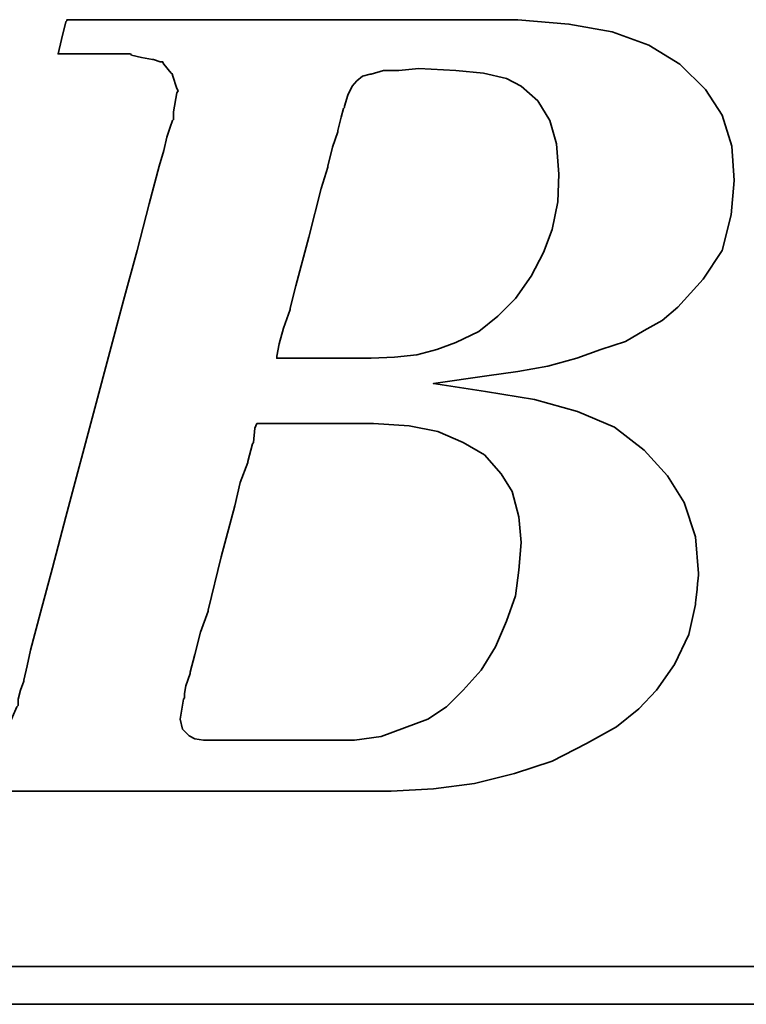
# Model space of a CAD drawing. Header units: millimetres. Extents: x 788 to 1021, y 795 to 904.
# Tile 27 of 44: x 939.73 to 941.99, y 855.96 to 859.02. Entities that reach past the tile are written whole.
import ezdxf

# ---------------------------------------------------------------- set-up
doc = ezdxf.new("R2010")
doc.units = ezdxf.units.MM
doc.header["$LTSCALE"] = 0.1
doc.layers.get('0').update_dxf_attribs({"linetype": 'CONTINUOUS'})
doc.layers.add('layer 1', color=7, linetype='CONTINUOUS')

# ---------------------------------------------------------------- blocks, each defined once
blk = doc.blocks.new('TBI_logo')
at = {"layer": 'layer 1', "color": 1, "lineweight": 35}
for points, knots in [([(-4.7437, -1.0519), (-4.7437, -1.0519), (-4.7665, -1.1038), (-4.7665, -1.1038), (-4.7665, -1.1038), (-4.7665, -1.1038), (-4.7695, -1.1095), (-4.7695, -1.1095), (-4.7695, -1.1095), (-4.7695, -1.1095), (-4.7695, -1.1125), (-4.7695, -1.1125), (-4.7695, -1.1125), (-4.7695, -1.1125), (-4.8037, -1.1467), (-4.8037, -1.1467), (-4.8037, -1.1467), (-4.8037, -1.1467), (-4.8067, -1.1467), (-4.8067, -1.1467), (-4.8067, -1.1467), (-4.8067, -1.1467), (-4.8097, -1.1497), (-4.8097, -1.1497), (-4.8097, -1.1497), (-4.8097, -1.1497), (-4.8559, -1.1728), (-4.8559, -1.1728), (-4.8559, -1.1728), (-4.8559, -1.1728), (-4.8613, -1.1728), (-4.8613, -1.1728), (-4.8613, -1.1728), (-4.8613, -1.1728), (-4.8643, -1.1755), (-4.8643, -1.1755), (-4.8643, -1.1755), (-4.8643, -1.1755), (-4.9165, -1.1815), (-4.9165, -1.1815), (-4.9165, -1.1815), (-4.9165, -1.1815), (-4.9189, -1.1815), (-4.9189, -1.1815), (-4.9189, -1.1815), (-4.9189, -1.1815), (-4.9249, -1.1815), (-4.9249, -1.1815), (-4.9249, -1.1815), (-4.9249, -1.1815), (-4.9423, -1.1815), (-4.9423, -1.1815), (-4.9423, -1.1815), (-4.9423, -1.1815), (-4.9885, -1.1815), (-4.9885, -1.1815), (-4.9885, -1.1815), (-4.9885, -1.1815), (-5.0341, -1.1815), (-5.0341, -1.1815), (-5.0341, -1.1815), (-5.0341, -1.1815), (-5.0401, -1.1815), (-5.0401, -1.1815), (-5.0401, -1.1815), (-5.0401, -1.1815), (-5.0401, -1.1842), (-5.0401, -1.1842), (-5.0401, -1.1842), (-5.0401, -1.1842), (-5.0431, -1.1872), (-5.0431, -1.1872), (-5.0431, -1.1872), (-5.0431, -1.1872), (-5.0545, -1.2301), (-5.0545, -1.2301), (-5.0545, -1.2301), (-5.0545, -1.2301), (-5.0629, -1.2706), (-5.0629, -1.2706), (-5.0629, -1.2706), (-5.0629, -1.2706), (-5.0575, -1.2706), (-5.0575, -1.2706), (-5.0575, -1.2706), (-5.0575, -1.2706), (-5.0341, -1.2706), (-5.0341, -1.2706), (-5.0341, -1.2706), (-5.0341, -1.2706), (-4.9711, -1.2706), (-4.9711, -1.2706), (-4.9711, -1.2706), (-4.9711, -1.2706), (-4.8844, -1.2706), (-4.8844, -1.2706), (-4.8844, -1.2706), (-4.8844, -1.2706), (-4.7869, -1.2706), (-4.7869, -1.2706), (-4.7869, -1.2706), (-4.7869, -1.2706), (-4.6717, -1.2706), (-4.6717, -1.2706), (-4.6717, -1.2706), (-4.6717, -1.2706), (-4.4353, -1.2706), (-4.4353, -1.2706), (-4.4353, -1.2706), (-4.4353, -1.2706), (-4.1935, -1.2706), (-4.1935, -1.2706), (-4.1935, -1.2706), (-4.1935, -1.2706), (-4.0783, -1.2706), (-4.0783, -1.2706), (-4.0783, -1.2706), (-4.0783, -1.2706), (-3.9805, -1.2706), (-3.9805, -1.2706), (-3.9805, -1.2706), (-3.9805, -1.2706), (-3.8941, -1.2706), (-3.8941, -1.2706), (-3.8941, -1.2706), (-3.8941, -1.2706), (-3.8311, -1.2706), (-3.8311, -1.2706), (-3.8311, -1.2706), (-3.8311, -1.2706), (-3.8077, -1.2706), (-3.8077, -1.2706), (-3.8077, -1.2706), (-3.8077, -1.2706), (-3.7903, -1.2706), (-3.7903, -1.2706), (-3.7903, -1.2706), (-3.7903, -1.2706), (-3.7789, -1.2706), (-3.7789, -1.2706), (-3.7789, -1.2706), (-3.7789, -1.2706), (-3.7735, -1.2706), (-3.7735, -1.2706), (-3.7735, -1.2706), (-3.7735, -1.2706), (-3.6637, -1.2649), (-3.6637, -1.2649), (-3.6637, -1.2649), (-3.6637, -1.2649), (-3.5575, -1.2505), (-3.5575, -1.2505), (-3.5575, -1.2505), (-3.5575, -1.2505), (-3.4537, -1.2247), (-3.4537, -1.2247), (-3.4537, -1.2247), (-3.4537, -1.2247), (-3.3559, -1.1929), (-3.3559, -1.1929), (-3.3559, -1.1929), (-3.3559, -1.1929), (-3.2665, -1.1467), (-3.2665, -1.1467), (-3.2665, -1.1467), (-3.2665, -1.1467), (-3.1891, -1.1038), (-3.1891, -1.1038), (-3.1891, -1.1038), (-3.1891, -1.1038), (-3.1315, -1.0576), (-3.1315, -1.0576), (-3.1315, -1.0576), (-3.1315, -1.0576), (-3.0853, -1.0087), (-3.0853, -1.0087), (-3.0853, -1.0087), (-3.0853, -1.0087), (-3.0391, -0.9421), (-3.0391, -0.9421), (-3.0391, -0.9421), (-3.0391, -0.9421), (-3.0019, -0.8647), (-3.0019, -0.8647), (-3.0019, -0.8647), (-3.0019, -0.8647), (-2.9845, -0.7867), (-2.9845, -0.7867), (-2.9845, -0.7867), (-2.9845, -0.7867), (-2.9761, -0.7063), (-2.9761, -0.7063), (-2.9761, -0.7063), (-2.9761, -0.7063), (-2.9845, -0.6115), (-2.9845, -0.6115), (-2.9845, -0.6115), (-2.9845, -0.6115), (-3.0133, -0.5221), (-3.0133, -0.5221), (-3.0133, -0.5221), (-3.0133, -0.5221), (-3.0565, -0.4531), (-3.0565, -0.4531), (-3.0565, -0.4531), (-3.0565, -0.4531), (-3.1171, -0.3865), (-3.1171, -0.3865), (-3.1171, -0.3865), (-3.1171, -0.3865), (-3.1945, -0.3265), (-3.1945, -0.3265), (-3.1945, -0.3265), (-3.1945, -0.3265), (-3.2899, -0.286), (-3.2899, -0.286), (-3.2899, -0.286), (-3.2899, -0.286), (-3.4021, -0.2545), (-3.4021, -0.2545), (-3.4021, -0.2545), (-3.4021, -0.2545), (-3.5287, -0.2341), (-3.5287, -0.2341), (-3.5287, -0.2341), (-3.5287, -0.2341), (-3.6637, -0.2137), (-3.6637, -0.2137), (-3.6637, -0.2137), (-3.6637, -0.2137), (-3.5257, -0.1939), (-3.5257, -0.1939), (-3.5257, -0.1939), (-3.5257, -0.1939), (-3.4453, -0.1825), (-3.4453, -0.1825), (-3.4453, -0.1825), (-3.4453, -0.1825), (-3.3673, -0.1681), (-3.3673, -0.1681), (-3.3673, -0.1681), (-3.3673, -0.1681), (-3.2923, -0.148), (-3.2923, -0.148), (-3.2923, -0.148), (-3.2923, -0.148), (-3.2293, -0.1249), (-3.2293, -0.1249), (-3.2293, -0.1249), (-3.2293, -0.1249), (-3.1657, -0.1045), (-3.1657, -0.1045), (-3.1657, -0.1045), (-3.1657, -0.1045), (-3.1171, -0.0757), (-3.1171, -0.0757), (-3.1171, -0.0757), (-3.1171, -0.0757), (-3.0709, -0.0499), (-3.0709, -0.0499), (-3.0709, -0.0499), (-3.0709, -0.0499), (-3.0304, -0.0151), (-3.0304, -0.0151), (-3.0304, -0.0151), (-3.0304, -0.0151), (-2.9641, 0.0569), (-2.9641, 0.0569), (-2.9641, 0.0569), (-2.9641, 0.0569), (-2.9155, 0.1313), (-2.9155, 0.1313), (-2.9155, 0.1313), (-2.9155, 0.1313), (-2.8921, 0.2237), (-2.8921, 0.2237), (-2.8921, 0.2237), (-2.8921, 0.2237), (-2.8837, 0.3128), (-2.8837, 0.3128), (-2.8837, 0.3128), (-2.8837, 0.3128), (-2.8897, 0.4019), (-2.8897, 0.4019), (-2.8897, 0.4019), (-2.8897, 0.4019), (-2.9155, 0.4829), (-2.9155, 0.4829), (-2.9155, 0.4829), (-2.9155, 0.4829), (-2.9587, 0.5489), (-2.9587, 0.5489), (-2.9587, 0.5489), (-2.9587, 0.5489), (-3.025, 0.6149), (-3.025, 0.6149), (-3.025, 0.6149), (-3.025, 0.6149), (-3.1054, 0.6641), (-3.1054, 0.6641), (-3.1054, 0.6641), (-3.1054, 0.6641), (-3.2005, 0.6989), (-3.2005, 0.6989), (-3.2005, 0.6989), (-3.2005, 0.6989), (-3.3127, 0.7187), (-3.3127, 0.7187), (-3.3127, 0.7187), (-3.3127, 0.7187), (-3.4453, 0.7301), (-3.4453, 0.7301), (-3.4453, 0.7301), (-3.4453, 0.7301), (-3.4567, 0.7301), (-3.4567, 0.7301), (-3.4567, 0.7301), (-3.4567, 0.7301), (-3.4969, 0.7301), (-3.4969, 0.7301), (-3.4969, 0.7301), (-3.4969, 0.7301), (-3.5545, 0.7301), (-3.5545, 0.7301), (-3.5545, 0.7301), (-3.5545, 0.7301), (-3.6295, 0.7301), (-3.6295, 0.7301), (-3.6295, 0.7301), (-3.6295, 0.7301), (-3.7213, 0.7301), (-3.7213, 0.7301), (-3.7213, 0.7301), (-3.7213, 0.7301), (-3.8191, 0.7301), (-3.8191, 0.7301), (-3.8191, 0.7301), (-3.8191, 0.7301), (-4.0384, 0.7301), (-4.0384, 0.7301), (-4.0384, 0.7301), (-4.0384, 0.7301), (-4.2571, 0.7301), (-4.2571, 0.7301), (-4.2571, 0.7301), (-4.2571, 0.7301), (-4.3549, 0.7301), (-4.3549, 0.7301), (-4.3549, 0.7301), (-4.3549, 0.7301), (-4.4467, 0.7301), (-4.4467, 0.7301), (-4.4467, 0.7301), (-4.4467, 0.7301), (-4.5217, 0.7301), (-4.5217, 0.7301), (-4.5217, 0.7301), (-4.5217, 0.7301), (-4.582, 0.7301), (-4.582, 0.7301), (-4.582, 0.7301), (-4.582, 0.7301), (-4.6141, 0.7301), (-4.6141, 0.7301), (-4.6141, 0.7301), (-4.6141, 0.7301), (-4.6141, 0.7274), (-4.6141, 0.7274), (-4.6141, 0.7274), (-4.6141, 0.7274), (-4.6171, 0.7247), (-4.6171, 0.7247), (-4.6171, 0.7247), (-4.6171, 0.7247), (-4.6285, 0.6785), (-4.6285, 0.6785), (-4.6285, 0.6785), (-4.6285, 0.6785), (-4.6369, 0.6413), (-4.6369, 0.6413), (-4.6369, 0.6413), (-4.6369, 0.6413), (-4.5739, 0.6413), (-4.5739, 0.6413), (-4.5739, 0.6413), (-4.5739, 0.6413), (-4.5163, 0.6413), (-4.5163, 0.6413), (-4.5163, 0.6413), (-4.5163, 0.6413), (-4.4986, 0.6413), (-4.4986, 0.6413), (-4.4986, 0.6413), (-4.4986, 0.6413), (-4.4932, 0.6413), (-4.4932, 0.6413), (-4.4932, 0.6413), (-4.4932, 0.6413), (-4.4527, 0.6413), (-4.4527, 0.6413), (-4.4527, 0.6413), (-4.4527, 0.6413), (-4.4497, 0.6413), (-4.4497, 0.6413), (-4.4497, 0.6413), (-4.4497, 0.6413), (-4.4467, 0.638), (-4.4467, 0.638), (-4.4467, 0.638), (-4.4467, 0.638), (-4.4209, 0.6323), (-4.4209, 0.6323), (-4.4209, 0.6323), (-4.4209, 0.6323), (-4.3921, 0.6269), (-4.3921, 0.6269), (-4.3921, 0.6269), (-4.3921, 0.6269), (-4.3897, 0.6269), (-4.3897, 0.6269), (-4.3897, 0.6269), (-4.3897, 0.6269), (-4.3723, 0.6209), (-4.3723, 0.6209), (-4.3723, 0.6209), (-4.3723, 0.6209), (-4.3663, 0.6209), (-4.3663, 0.6209), (-4.3663, 0.6209), (-4.3663, 0.6209), (-4.3633, 0.6149), (-4.3633, 0.6149), (-4.3633, 0.6149), (-4.3633, 0.6149), (-4.3435, 0.5918), (-4.3435, 0.5918), (-4.3435, 0.5918), (-4.3435, 0.5918), (-4.3405, 0.5891), (-4.3405, 0.5891), (-4.3405, 0.5891), (-4.3405, 0.5891), (-4.3405, 0.5861), (-4.3405, 0.5861), (-4.3405, 0.5861), (-4.3405, 0.5861), (-4.3291, 0.5519), (-4.3291, 0.5519), (-4.3291, 0.5519), (-4.3291, 0.5519), (-4.3261, 0.5459), (-4.3261, 0.5459), (-4.3261, 0.5459), (-4.3261, 0.5459), (-4.3291, 0.5405), (-4.3291, 0.5405), (-4.3291, 0.5405), (-4.3291, 0.5405), (-4.3375, 0.4913), (-4.3375, 0.4913), (-4.3375, 0.4913), (-4.3375, 0.4913), (-4.3375, 0.4739), (-4.3375, 0.4739), (-4.3375, 0.4739), (-4.3375, 0.4739), (-4.3375, 0.4709), (-4.3375, 0.4709), (-4.3375, 0.4709), (-4.3375, 0.4709), (-4.3405, 0.4685), (-4.3405, 0.4685), (-4.3405, 0.4685), (-4.3405, 0.4685), (-4.3462, 0.4511), (-4.3462, 0.4511), (-4.3462, 0.4511), (-4.3462, 0.4511), (-4.3549, 0.4253), (-4.3549, 0.4253), (-4.3549, 0.4253), (-4.3549, 0.4253), (-4.3633, 0.3905), (-4.3633, 0.3905), (-4.3633, 0.3905), (-4.3633, 0.3905), (-4.3753, 0.3503), (-4.3753, 0.3503), (-4.3753, 0.3503), (-4.3753, 0.3503), (-4.4011, 0.2522), (-4.4011, 0.2522), (-4.4011, 0.2522), (-4.4011, 0.2522), (-4.4323, 0.1313), (-4.4323, 0.1313), (-4.4323, 0.1313), (-4.4323, 0.1313), (-4.4671, 0.0017), (-4.4671, 0.0017), (-4.4671, 0.0017), (-4.4671, 0.0017), (-4.5421, -0.2776), (-4.5421, -0.2776), (-4.5421, -0.2776), (-4.5421, -0.2776), (-4.6171, -0.5593), (-4.6171, -0.5593), (-4.6171, -0.5593), (-4.6171, -0.5593), (-4.6513, -0.6919), (-4.6513, -0.6919), (-4.6513, -0.6919), (-4.6513, -0.6919), (-4.6831, -0.8071), (-4.6831, -0.8071), (-4.6831, -0.8071), (-4.6831, -0.8071), (-4.7089, -0.9052), (-4.7089, -0.9052), (-4.7089, -0.9052), (-4.7089, -0.9052), (-4.7176, -0.9454), (-4.7176, -0.9454), (-4.7176, -0.9454), (-4.7176, -0.9454), (-4.7263, -0.9826), (-4.7263, -0.9826), (-4.7263, -0.9826), (-4.7263, -0.9826), (-4.7263, -0.9853), (-4.7263, -0.9853), (-4.7263, -0.9853), (-4.7263, -0.9853), (-4.7347, -1.0087), (-4.7347, -1.0087), (-4.7347, -1.0087), (-4.7347, -1.0087), (-4.7407, -1.0318), (-4.7407, -1.0318), (-4.7407, -1.0318), (-4.7407, -1.0318), (-4.7407, -1.0405), (-4.7407, -1.0405), (-4.7407, -1.0405), (-4.7407, -1.0405), (-4.7407, -1.0459), (-4.7407, -1.0459), (-4.7407, -1.0459), (-4.7407, -1.0459), (-4.7407, -1.0489), (-4.7407, -1.0489), (-4.7407, -1.0489), (-4.7407, -1.0489), (-4.7437, -1.0519), (-4.7437, -1.0519)], [0, 0, 0, 0, 0.007194, 0.007194, 0.007194, 0.007194, 0.014388, 0.014388, 0.014388, 0.014388, 0.021583, 0.021583, 0.021583, 0.021583, 0.028777, 0.028777, 0.028777, 0.028777, 0.035971, 0.035971, 0.035971, 0.035971, 0.043165, 0.043165, 0.043165, 0.043165, 0.05036, 0.05036, 0.05036, 0.05036, 0.057554, 0.057554, 0.057554, 0.057554, 0.064748, 0.064748, 0.064748, 0.064748, 0.071942, 0.071942, 0.071942, 0.071942, 0.079137, 0.079137, 0.079137, 0.079137, 0.086331, 0.086331, 0.086331, 0.086331, 0.093525, 0.093525, 0.093525, 0.093525, 0.100719, 0.100719, 0.100719, 0.100719, 0.107914, 0.107914, 0.107914, 0.107914, 0.115108, 0.115108, 0.115108, 0.115108, 0.122302, 0.122302, 0.122302, 0.122302, 0.129496, 0.129496, 0.129496, 0.129496, 0.136691, 0.136691, 0.136691, 0.136691, 0.143885, 0.143885, 0.143885, 0.143885, 0.151079, 0.151079, 0.151079, 0.151079, 0.158273, 0.158273, 0.158273, 0.158273, 0.165468, 0.165468, 0.165468, 0.165468, 0.172662, 0.172662, 0.172662, 0.172662, 0.179856, 0.179856, 0.179856, 0.179856, 0.18705, 0.18705, 0.18705, 0.18705, 0.194245, 0.194245, 0.194245, 0.194245, 0.201439, 0.201439, 0.201439, 0.201439, 0.208633, 0.208633, 0.208633, 0.208633, 0.215827, 0.215827, 0.215827, 0.215827, 0.223022, 0.223022, 0.223022, 0.223022, 0.230216, 0.230216, 0.230216, 0.230216, 0.23741, 0.23741, 0.23741, 0.23741, 0.244604, 0.244604, 0.244604, 0.244604, 0.251799, 0.251799, 0.251799, 0.251799, 0.258993, 0.258993, 0.258993, 0.258993, 0.266187, 0.266187, 0.266187, 0.266187, 0.273381, 0.273381, 0.273381, 0.273381, 0.280576, 0.280576, 0.280576, 0.280576, 0.28777, 0.28777, 0.28777, 0.28777, 0.294964, 0.294964, 0.294964, 0.294964, 0.302158, 0.302158, 0.302158, 0.302158, 0.309353, 0.309353, 0.309353, 0.309353, 0.316547, 0.316547, 0.316547, 0.316547, 0.323741, 0.323741, 0.323741, 0.323741, 0.330935, 0.330935, 0.330935, 0.330935, 0.338129, 0.338129, 0.338129, 0.33813, 0.345324, 0.345324, 0.345324, 0.345324, 0.352518, 0.352518, 0.352518, 0.352518, 0.359712, 0.359712, 0.359712, 0.359712, 0.366906, 0.366906, 0.366906, 0.366906, 0.374101, 0.374101, 0.374101, 0.374101, 0.381295, 0.381295, 0.381295, 0.381295, 0.388489, 0.388489, 0.388489, 0.388489, 0.395683, 0.395683, 0.395683, 0.395683, 0.402878, 0.402878, 0.402878, 0.402878, 0.410072, 0.410072, 0.410072, 0.410072, 0.417266, 0.417266, 0.417266, 0.417266, 0.42446, 0.42446, 0.42446, 0.42446, 0.431655, 0.431655, 0.431655, 0.431655, 0.438849, 0.438849, 0.438849, 0.438849, 0.446043, 0.446043, 0.446043, 0.446043, 0.453237, 0.453237, 0.453237, 0.453237, 0.460432, 0.460432, 0.460432, 0.460432, 0.467626, 0.467626, 0.467626, 0.467626, 0.47482, 0.47482, 0.47482, 0.47482, 0.482014, 0.482014, 0.482014, 0.482014, 0.489209, 0.489209, 0.489209, 0.489209, 0.496403, 0.496403, 0.496403, 0.496403, 0.503597, 0.503597, 0.503597, 0.503597, 0.510791, 0.510791, 0.510791, 0.510791, 0.517986, 0.517986, 0.517986, 0.517986, 0.52518, 0.52518, 0.52518, 0.52518, 0.532374, 0.532374, 0.532374, 0.532374, 0.539568, 0.539568, 0.539568, 0.539568, 0.546763, 0.546763, 0.546763, 0.546763, 0.553957, 0.553957, 0.553957, 0.553957, 0.561151, 0.561151, 0.561151, 0.561151, 0.568345, 0.568345, 0.568345, 0.568345, 0.57554, 0.57554, 0.57554, 0.57554, 0.582734, 0.582734, 0.582734, 0.582734, 0.589928, 0.589928, 0.589928, 0.589928, 0.597122, 0.597122, 0.597122, 0.597122, 0.604317, 0.604317, 0.604317, 0.604317, 0.611511, 0.611511, 0.611511, 0.611511, 0.618705, 0.618705, 0.618705, 0.618705, 0.625899, 0.625899, 0.625899, 0.625899, 0.633094, 0.633094, 0.633094, 0.633094, 0.640288, 0.640288, 0.640288, 0.640288, 0.647482, 0.647482, 0.647482, 0.647482, 0.654676, 0.654676, 0.654676, 0.654676, 0.661871, 0.661871, 0.661871, 0.661871, 0.669065, 0.669065, 0.669065, 0.669065, 0.676259, 0.676259, 0.676259, 0.676259, 0.683453, 0.683453, 0.683453, 0.683453, 0.690647, 0.690647, 0.690647, 0.690647, 0.697842, 0.697842, 0.697842, 0.697842, 0.705036, 0.705036, 0.705036, 0.705036, 0.71223, 0.71223, 0.71223, 0.71223, 0.719424, 0.719424, 0.719424, 0.719424, 0.726619, 0.726619, 0.726619, 0.726619, 0.733813, 0.733813, 0.733813, 0.733813, 0.741007, 0.741007, 0.741007, 0.741007, 0.748201, 0.748201, 0.748201, 0.748201, 0.755396, 0.755396, 0.755396, 0.755396, 0.76259, 0.76259, 0.76259, 0.76259, 0.769784, 0.769784, 0.769784, 0.769784, 0.776978, 0.776978, 0.776978, 0.776978, 0.784173, 0.784173, 0.784173, 0.784173, 0.791367, 0.791367, 0.791367, 0.791367, 0.798561, 0.798561, 0.798561, 0.798561, 0.805755, 0.805755, 0.805755, 0.805755, 0.81295, 0.81295, 0.81295, 0.81295, 0.820144, 0.820144, 0.820144, 0.820144, 0.827338, 0.827338, 0.827338, 0.827338, 0.834532, 0.834532, 0.834532, 0.834532, 0.841727, 0.841727, 0.841727, 0.841727, 0.848921, 0.848921, 0.848921, 0.848921, 0.856115, 0.856115, 0.856115, 0.856115, 0.863309, 0.863309, 0.863309, 0.863309, 0.870504, 0.870504, 0.870504, 0.870504, 0.877698, 0.877698, 0.877698, 0.877698, 0.884892, 0.884892, 0.884892, 0.884892, 0.892086, 0.892086, 0.892086, 0.892086, 0.899281, 0.899281, 0.899281, 0.899281, 0.906475, 0.906475, 0.906475, 0.906475, 0.913669, 0.913669, 0.913669, 0.913669, 0.920863, 0.920863, 0.920863, 0.920863, 0.928058, 0.928058, 0.928058, 0.928058, 0.935252, 0.935252, 0.935252, 0.935252, 0.942446, 0.942446, 0.942446, 0.942446, 0.94964, 0.94964, 0.94964, 0.94964, 0.956835, 0.956835, 0.956835, 0.956835, 0.964029, 0.964029, 0.964029, 0.964029, 0.971223, 0.971223, 0.971223, 0.971223, 0.978417, 0.978417, 0.978417, 0.978417, 0.985612, 0.985612, 0.985612, 0.985612, 0.992806, 0.992806, 0.992806, 0.992806, 1, 1, 1, 1]), ([(-3.8857, 0.5345), (-3.8857, 0.5345), (-3.8941, 0.5057), (-3.8941, 0.5057), (-3.8941, 0.5057), (-3.8941, 0.5057), (-3.8941, 0.5027), (-3.8941, 0.5027), (-3.8941, 0.5027), (-3.8941, 0.5027), (-3.8971, 0.4997), (-3.8971, 0.4997), (-3.8971, 0.4997), (-3.8971, 0.4997), (-3.9031, 0.4769), (-3.9031, 0.4769), (-3.9031, 0.4769), (-3.9031, 0.4769), (-3.9115, 0.4424), (-3.9115, 0.4424), (-3.9115, 0.4424), (-3.9115, 0.4424), (-3.9115, 0.4397), (-3.9115, 0.4397), (-3.9115, 0.4397), (-3.9115, 0.4397), (-3.9259, 0.3995), (-3.9259, 0.3995), (-3.9259, 0.3995), (-3.9259, 0.3995), (-3.9376, 0.3503), (-3.9376, 0.3503), (-3.9376, 0.3503), (-3.9376, 0.3503), (-3.9376, 0.3473), (-3.9376, 0.3473), (-3.9376, 0.3473), (-3.9376, 0.3473), (-3.9547, 0.2927), (-3.9547, 0.2927), (-3.9547, 0.2927), (-3.9547, 0.2927), (-3.9865, 0.1661), (-3.9865, 0.1661), (-3.9865, 0.1661), (-3.9865, 0.1661), (-4.0207, 0.0395), (-4.0207, 0.0395), (-4.0207, 0.0395), (-4.0207, 0.0395), (-4.0351, -0.0181), (-4.0351, -0.0181), (-4.0351, -0.0181), (-4.0351, -0.0181), (-4.0351, -0.0211), (-4.0351, -0.0211), (-4.0351, -0.0211), (-4.0351, -0.0211), (-4.0525, -0.0703), (-4.0525, -0.0703), (-4.0525, -0.0703), (-4.0525, -0.0703), (-4.0639, -0.1105), (-4.0639, -0.1105), (-4.0639, -0.1105), (-4.0639, -0.1105), (-4.0699, -0.1423), (-4.0699, -0.1423), (-4.0699, -0.1423), (-4.0699, -0.1423), (-4.0699, -0.148), (-4.0699, -0.148), (-4.0699, -0.148), (-4.0699, -0.148), (-4.0555, -0.148), (-4.0555, -0.148), (-4.0555, -0.148), (-4.0555, -0.148), (-4.0093, -0.148), (-4.0093, -0.148), (-4.0093, -0.148), (-4.0093, -0.148), (-3.9577, -0.148), (-3.9577, -0.148), (-3.9577, -0.148), (-3.9577, -0.148), (-3.9055, -0.148), (-3.9055, -0.148), (-3.9055, -0.148), (-3.9055, -0.148), (-3.8653, -0.148), (-3.8653, -0.148), (-3.8653, -0.148), (-3.8653, -0.148), (-3.8365, -0.148), (-3.8365, -0.148), (-3.8365, -0.148), (-3.8365, -0.148), (-3.8251, -0.148), (-3.8251, -0.148), (-3.8251, -0.148), (-3.8251, -0.148), (-3.7645, -0.145), (-3.7645, -0.145), (-3.7645, -0.145), (-3.7645, -0.145), (-3.7069, -0.139), (-3.7069, -0.139), (-3.7069, -0.139), (-3.7069, -0.139), (-3.6553, -0.1249), (-3.6553, -0.1249), (-3.6553, -0.1249), (-3.6553, -0.1249), (-3.6061, -0.1075), (-3.6061, -0.1075), (-3.6061, -0.1075), (-3.6061, -0.1075), (-3.5461, -0.0787), (-3.5461, -0.0787), (-3.5461, -0.0787), (-3.5461, -0.0787), (-3.4969, -0.0385), (-3.4969, -0.0385), (-3.4969, -0.0385), (-3.4969, -0.0385), (-3.4507, 0.0074), (-3.4507, 0.0074), (-3.4507, 0.0074), (-3.4507, 0.0074), (-3.4105, 0.0653), (-3.4105, 0.0653), (-3.4105, 0.0653), (-3.4105, 0.0653), (-3.3787, 0.1259), (-3.3787, 0.1259), (-3.3787, 0.1259), (-3.3787, 0.1259), (-3.3559, 0.1859), (-3.3559, 0.1859), (-3.3559, 0.1859), (-3.3559, 0.1859), (-3.3415, 0.2579), (-3.3415, 0.2579), (-3.3415, 0.2579), (-3.3415, 0.2579), (-3.3385, 0.3299), (-3.3385, 0.3299), (-3.3385, 0.3299), (-3.3385, 0.3299), (-3.3445, 0.4079), (-3.3445, 0.4079), (-3.3445, 0.4079), (-3.3445, 0.4079), (-3.3619, 0.4685), (-3.3619, 0.4685), (-3.3619, 0.4685), (-3.3619, 0.4685), (-3.3931, 0.5201), (-3.3931, 0.5201), (-3.3931, 0.5201), (-3.3931, 0.5201), (-3.4363, 0.5576), (-3.4363, 0.5576), (-3.4363, 0.5576), (-3.4363, 0.5576), (-3.4741, 0.5777), (-3.4741, 0.5777), (-3.4741, 0.5777), (-3.4741, 0.5777), (-3.5341, 0.5918), (-3.5341, 0.5918), (-3.5341, 0.5918), (-3.5341, 0.5918), (-3.6061, 0.5981), (-3.6061, 0.5981), (-3.6061, 0.5981), (-3.6061, 0.5981), (-3.7015, 0.6035), (-3.7015, 0.6035), (-3.7015, 0.6035), (-3.7015, 0.6035), (-3.7531, 0.5981), (-3.7531, 0.5981), (-3.7531, 0.5981), (-3.7531, 0.5981), (-3.7558, 0.5981), (-3.7558, 0.5981), (-3.7558, 0.5981), (-3.7558, 0.5981), (-3.7933, 0.5981), (-3.7933, 0.5981), (-3.7933, 0.5981), (-3.7933, 0.5981), (-3.8251, 0.5891), (-3.8251, 0.5891), (-3.8251, 0.5891), (-3.8251, 0.5891), (-3.8281, 0.5891), (-3.8281, 0.5891), (-3.8281, 0.5891), (-3.8281, 0.5891), (-3.8479, 0.5837), (-3.8479, 0.5837), (-3.8479, 0.5837), (-3.8479, 0.5837), (-3.8623, 0.5717), (-3.8623, 0.5717), (-3.8623, 0.5717), (-3.8623, 0.5717), (-3.8743, 0.5576), (-3.8743, 0.5576), (-3.8743, 0.5576), (-3.8743, 0.5576), (-3.8857, 0.5345), (-3.8857, 0.5345)], [0, 0, 0, 0, 0.018519, 0.018519, 0.018519, 0.018519, 0.037037, 0.037037, 0.037037, 0.037037, 0.055556, 0.055556, 0.055556, 0.055556, 0.074074, 0.074074, 0.074074, 0.074074, 0.092593, 0.092593, 0.092593, 0.092593, 0.111111, 0.111111, 0.111111, 0.111111, 0.12963, 0.12963, 0.12963, 0.12963, 0.148148, 0.148148, 0.148148, 0.148148, 0.166667, 0.166667, 0.166667, 0.166667, 0.185185, 0.185185, 0.185185, 0.185185, 0.203704, 0.203704, 0.203704, 0.203704, 0.222222, 0.222222, 0.222222, 0.222222, 0.240741, 0.240741, 0.240741, 0.240741, 0.259259, 0.259259, 0.259259, 0.259259, 0.277778, 0.277778, 0.277778, 0.277778, 0.296296, 0.296296, 0.296296, 0.296296, 0.314815, 0.314815, 0.314815, 0.314815, 0.333333, 0.333333, 0.333333, 0.333333, 0.351852, 0.351852, 0.351852, 0.351852, 0.37037, 0.37037, 0.37037, 0.37037, 0.388889, 0.388889, 0.388889, 0.388889, 0.407407, 0.407407, 0.407407, 0.407407, 0.425926, 0.425926, 0.425926, 0.425926, 0.444444, 0.444444, 0.444444, 0.444444, 0.462963, 0.462963, 0.462963, 0.462963, 0.481481, 0.481481, 0.481481, 0.481481, 0.5, 0.5, 0.5, 0.5, 0.518519, 0.518519, 0.518519, 0.518519, 0.537037, 0.537037, 0.537037, 0.537037, 0.555556, 0.555556, 0.555556, 0.555556, 0.574074, 0.574074, 0.574074, 0.574074, 0.592593, 0.592593, 0.592593, 0.592593, 0.611111, 0.611111, 0.611111, 0.611111, 0.62963, 0.62963, 0.62963, 0.62963, 0.648148, 0.648148, 0.648148, 0.648148, 0.666667, 0.666667, 0.666667, 0.666667, 0.685185, 0.685185, 0.685185, 0.685185, 0.703704, 0.703704, 0.703704, 0.703704, 0.722222, 0.722222, 0.722222, 0.722222, 0.740741, 0.740741, 0.740741, 0.740741, 0.759259, 0.759259, 0.759259, 0.759259, 0.777778, 0.777778, 0.777778, 0.777778, 0.796296, 0.796296, 0.796296, 0.796296, 0.814815, 0.814815, 0.814815, 0.814815, 0.833333, 0.833333, 0.833333, 0.833333, 0.851852, 0.851852, 0.851852, 0.851852, 0.87037, 0.87037, 0.87037, 0.87037, 0.888889, 0.888889, 0.888889, 0.888889, 0.907407, 0.907407, 0.907407, 0.907407, 0.925926, 0.925926, 0.925926, 0.925926, 0.944444, 0.944444, 0.944444, 0.944444, 0.962963, 0.962963, 0.962963, 0.962963, 0.981481, 0.981481, 0.981481, 0.981481, 1, 1, 1, 1]), ([(-4.309, -1.0171), (-4.309, -1.0171), (-4.309, -1.0288), (-4.309, -1.0288), (-4.309, -1.0288), (-4.309, -1.0288), (-4.3117, -1.0318), (-4.3117, -1.0318), (-4.3117, -1.0318), (-4.3117, -1.0318), (-4.3201, -1.0837), (-4.3201, -1.0837), (-4.3201, -1.0837), (-4.3201, -1.0837), (-4.3147, -1.1095), (-4.3147, -1.1095), (-4.3147, -1.1095), (-4.3147, -1.1095), (-4.2973, -1.1269), (-4.2973, -1.1269), (-4.2973, -1.1269), (-4.2973, -1.1269), (-4.2829, -1.135), (-4.2829, -1.135), (-4.2829, -1.135), (-4.2829, -1.135), (-4.2601, -1.1383), (-4.2601, -1.1383), (-4.2601, -1.1383), (-4.2601, -1.1383), (-4.2223, -1.1383), (-4.2223, -1.1383), (-4.2223, -1.1383), (-4.2223, -1.1383), (-4.1821, -1.1383), (-4.1821, -1.1383), (-4.1821, -1.1383), (-4.1821, -1.1383), (-4.1707, -1.1383), (-4.1707, -1.1383), (-4.1707, -1.1383), (-4.1707, -1.1383), (-4.1416, -1.1383), (-4.1416, -1.1383), (-4.1416, -1.1383), (-4.1416, -1.1383), (-4.0615, -1.1383), (-4.0615, -1.1383), (-4.0615, -1.1383), (-4.0615, -1.1383), (-3.9805, -1.1383), (-3.9805, -1.1383), (-3.9805, -1.1383), (-3.9805, -1.1383), (-3.9517, -1.1383), (-3.9517, -1.1383), (-3.9517, -1.1383), (-3.9517, -1.1383), (-3.9433, -1.1383), (-3.9433, -1.1383), (-3.9433, -1.1383), (-3.9433, -1.1383), (-3.8683, -1.1383), (-3.8683, -1.1383), (-3.8683, -1.1383), (-3.8683, -1.1383), (-3.7993, -1.1293), (-3.7993, -1.1293), (-3.7993, -1.1293), (-3.7993, -1.1293), (-3.7387, -1.1065), (-3.7387, -1.1065), (-3.7387, -1.1065), (-3.7387, -1.1065), (-3.6781, -1.0837), (-3.6781, -1.0837), (-3.6781, -1.0837), (-3.6781, -1.0837), (-3.6295, -1.0519), (-3.6295, -1.0519), (-3.6295, -1.0519), (-3.6295, -1.0519), (-3.5863, -1.0087), (-3.5863, -1.0087), (-3.5863, -1.0087), (-3.5863, -1.0087), (-3.5401, -0.9565), (-3.5401, -0.9565), (-3.5401, -0.9565), (-3.5401, -0.9565), (-3.5029, -0.8965), (-3.5029, -0.8965), (-3.5029, -0.8965), (-3.5029, -0.8965), (-3.4741, -0.8302), (-3.4741, -0.8302), (-3.4741, -0.8302), (-3.4741, -0.8302), (-3.4507, -0.7639), (-3.4507, -0.7639), (-3.4507, -0.7639), (-3.4507, -0.7639), (-3.4423, -0.6979), (-3.4423, -0.6979), (-3.4423, -0.6979), (-3.4423, -0.6979), (-3.4363, -0.6259), (-3.4363, -0.6259), (-3.4363, -0.6259), (-3.4363, -0.6259), (-3.4423, -0.5593), (-3.4423, -0.5593), (-3.4423, -0.5593), (-3.4423, -0.5593), (-3.4597, -0.4933), (-3.4597, -0.4933), (-3.4597, -0.4933), (-3.4597, -0.4933), (-3.4885, -0.4474), (-3.4885, -0.4474), (-3.4885, -0.4474), (-3.4885, -0.4474), (-3.5317, -0.3985), (-3.5317, -0.3985), (-3.5317, -0.3985), (-3.5317, -0.3985), (-3.5863, -0.3664), (-3.5863, -0.3664), (-3.5863, -0.3664), (-3.5863, -0.3664), (-3.6526, -0.3379), (-3.6526, -0.3379), (-3.6526, -0.3379), (-3.6526, -0.3379), (-3.727, -0.3235), (-3.727, -0.3235), (-3.727, -0.3235), (-3.727, -0.3235), (-3.8191, -0.3175), (-3.8191, -0.3175), (-3.8191, -0.3175), (-3.8191, -0.3175), (-3.8251, -0.3175), (-3.8251, -0.3175), (-3.8251, -0.3175), (-3.8251, -0.3175), (-3.8365, -0.3175), (-3.8365, -0.3175), (-3.8365, -0.3175), (-3.8365, -0.3175), (-3.8713, -0.3175), (-3.8713, -0.3175), (-3.8713, -0.3175), (-3.8713, -0.3175), (-3.9175, -0.3175), (-3.9175, -0.3175), (-3.9175, -0.3175), (-3.9175, -0.3175), (-3.9748, -0.3175), (-3.9748, -0.3175), (-3.9748, -0.3175), (-3.9748, -0.3175), (-4.0327, -0.3175), (-4.0327, -0.3175), (-4.0327, -0.3175), (-4.0327, -0.3175), (-4.0903, -0.3175), (-4.0903, -0.3175), (-4.0903, -0.3175), (-4.0903, -0.3175), (-4.1215, -0.3175), (-4.1215, -0.3175), (-4.1215, -0.3175), (-4.1215, -0.3175), (-4.1272, -0.3289), (-4.1272, -0.3289), (-4.1272, -0.3289), (-4.1272, -0.3289), (-4.1305, -0.3664), (-4.1305, -0.3664), (-4.1305, -0.3664), (-4.1305, -0.3664), (-4.1329, -0.3697), (-4.1329, -0.3697), (-4.1329, -0.3697), (-4.1329, -0.3697), (-4.1449, -0.4153), (-4.1449, -0.4153), (-4.1449, -0.4153), (-4.1449, -0.4153), (-4.1449, -0.4183), (-4.1449, -0.4183), (-4.1449, -0.4183), (-4.1449, -0.4183), (-4.1647, -0.4705), (-4.1647, -0.4705), (-4.1647, -0.4705), (-4.1647, -0.4705), (-4.1791, -0.5308), (-4.1791, -0.5308), (-4.1791, -0.5308), (-4.1791, -0.5308), (-4.2139, -0.6631), (-4.2139, -0.6631), (-4.2139, -0.6631), (-4.2139, -0.6631), (-4.2481, -0.8014), (-4.2481, -0.8014), (-4.2481, -0.8014), (-4.2481, -0.8014), (-4.2481, -0.8041), (-4.2481, -0.8041), (-4.2481, -0.8041), (-4.2481, -0.8041), (-4.2682, -0.8587), (-4.2682, -0.8587), (-4.2682, -0.8587), (-4.2682, -0.8587), (-4.2829, -0.9166), (-4.2829, -0.9166), (-4.2829, -0.9166), (-4.2829, -0.9166), (-4.2943, -0.9625), (-4.2943, -0.9625), (-4.2943, -0.9625), (-4.2943, -0.9625), (-4.2943, -0.9655), (-4.2943, -0.9655), (-4.2943, -0.9655), (-4.2943, -0.9655), (-4.3057, -0.9973), (-4.3057, -0.9973), (-4.3057, -0.9973), (-4.3057, -0.9973), (-4.309, -1.0171), (-4.309, -1.0171)], [0, 0, 0, 0, 0.016949, 0.016949, 0.016949, 0.016949, 0.033898, 0.033898, 0.033898, 0.033898, 0.050847, 0.050847, 0.050847, 0.050847, 0.067797, 0.067797, 0.067797, 0.067797, 0.084746, 0.084746, 0.084746, 0.084746, 0.101695, 0.101695, 0.101695, 0.101695, 0.118644, 0.118644, 0.118644, 0.118644, 0.135593, 0.135593, 0.135593, 0.135593, 0.152542, 0.152542, 0.152542, 0.152542, 0.169492, 0.169492, 0.169492, 0.169492, 0.186441, 0.186441, 0.186441, 0.186441, 0.20339, 0.20339, 0.20339, 0.20339, 0.220339, 0.220339, 0.220339, 0.220339, 0.237288, 0.237288, 0.237288, 0.237288, 0.254237, 0.254237, 0.254237, 0.254237, 0.271186, 0.271186, 0.271186, 0.271186, 0.288136, 0.288136, 0.288136, 0.288136, 0.305085, 0.305085, 0.305085, 0.305085, 0.322034, 0.322034, 0.322034, 0.322034, 0.338983, 0.338983, 0.338983, 0.338983, 0.355932, 0.355932, 0.355932, 0.355932, 0.372881, 0.372881, 0.372881, 0.372881, 0.389831, 0.389831, 0.389831, 0.389831, 0.40678, 0.40678, 0.40678, 0.40678, 0.423729, 0.423729, 0.423729, 0.423729, 0.440678, 0.440678, 0.440678, 0.440678, 0.457627, 0.457627, 0.457627, 0.457627, 0.474576, 0.474576, 0.474576, 0.474576, 0.491525, 0.491525, 0.491525, 0.491525, 0.508475, 0.508475, 0.508475, 0.508475, 0.525424, 0.525424, 0.525424, 0.525424, 0.542373, 0.542373, 0.542373, 0.542373, 0.559322, 0.559322, 0.559322, 0.559322, 0.576271, 0.576271, 0.576271, 0.576271, 0.59322, 0.59322, 0.59322, 0.59322, 0.610169, 0.610169, 0.610169, 0.61017, 0.627119, 0.627119, 0.627119, 0.627119, 0.644068, 0.644068, 0.644068, 0.644068, 0.661017, 0.661017, 0.661017, 0.661017, 0.677966, 0.677966, 0.677966, 0.677966, 0.694915, 0.694915, 0.694915, 0.694915, 0.711864, 0.711864, 0.711864, 0.711864, 0.728814, 0.728814, 0.728814, 0.728814, 0.745763, 0.745763, 0.745763, 0.745763, 0.762712, 0.762712, 0.762712, 0.762712, 0.779661, 0.779661, 0.779661, 0.779661, 0.79661, 0.79661, 0.79661, 0.79661, 0.813559, 0.813559, 0.813559, 0.813559, 0.830508, 0.830508, 0.830508, 0.830508, 0.847458, 0.847458, 0.847458, 0.847458, 0.864407, 0.864407, 0.864407, 0.864407, 0.881356, 0.881356, 0.881356, 0.881356, 0.898305, 0.898305, 0.898305, 0.898305, 0.915254, 0.915254, 0.915254, 0.915254, 0.932203, 0.932203, 0.932203, 0.932203, 0.949153, 0.949153, 0.949153, 0.949153, 0.966102, 0.966102, 0.966102, 0.966102, 0.983051, 0.983051, 0.983051, 0.983051, 1, 1, 1, 1]), ([(12.1238, -1.3657), (12.1238, -1.3657), (12.1238, -1.7026), (12.1238, -1.7026), (12.1238, -1.7026), (12.1238, -1.7026), (12.1238, -1.7257), (12.1238, -1.7257), (12.1238, -1.7257), (12.1238, -1.7257), (12.1007, -1.7257), (12.1007, -1.7257), (12.1007, -1.7257), (12.1007, -1.7257), (-7.5847, -1.7257), (-7.5847, -1.7257), (-7.5847, -1.7257), (-7.5847, -1.7257), (-7.5847, -1.8235), (-7.5847, -1.8235), (-7.5847, -1.8235), (-7.5847, -1.8235), (12.9617, -1.8235), (12.9617, -1.8235), (12.9617, -1.8235), (12.9617, -1.8235), (12.1238, -1.3657), (12.1238, -1.3657)], [0, 0, 0, 0, 0.142857, 0.142857, 0.142857, 0.142857, 0.285714, 0.285714, 0.285714, 0.285714, 0.428571, 0.428571, 0.428571, 0.428571, 0.571429, 0.571429, 0.571429, 0.571429, 0.714286, 0.714286, 0.714286, 0.714286, 0.857143, 0.857143, 0.857143, 0.857143, 1, 1, 1, 1])]:
    blk.add_open_spline(points, degree=3, knots=knots, dxfattribs=at)

msp = doc.modelspace()

# ---------------------------------------------------------------- block references
at = {"xscale": 1.199999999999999, "yscale": 1.199999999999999, "zscale": 1.199999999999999}
msp.add_blockref('TBI_logo', (945.4156, 858.1434), dxfattribs=at)

doc.saveas('drawing.dxf')
